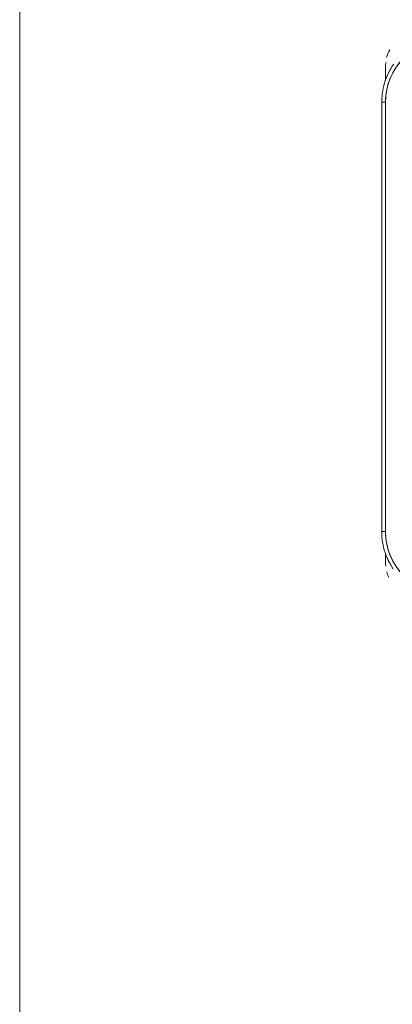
# Model space of a CAD drawing. Header units: metres. Extents: x 2.9 to 42.3, y -72.9 to -49.3.
# Tile 117 of 256: x 5.509 to 5.807, y -61.451 to -60.662. Entities that reach past the tile are written whole.
import ezdxf

# ---------------------------------------------------------------- set-up
doc = ezdxf.new("R2010")
doc.units = ezdxf.units.M
doc.layers.add('A-WALL', color=7, linetype='Continuous', lineweight=18)
doc.layers.add('I-FURN', color=7, linetype='Continuous', lineweight=18)

# ---------------------------------------------------------------- blocks, each defined once
blk = doc.blocks.new('Paredes 15 - Paredes 6-6874455-2PAV')
at = {"layer": 'A-WALL', "color": 253, "true_color": 0xaaaaaa}
blk.add_line((5.50867, -65.41448), (5.50867, -57.40408), dxfattribs=at)
blk = doc.blocks.new('ConjuntoParaAlunoTamanho6 - CJA06_ConjuntoParaAlunoTamanho6-V28-2PAV')
at = {"layer": 'I-FURN', "color": 253, "true_color": 0xaaaaaa}
for p, q in [((0.29687, 0.03797), (0.29687, 0.02961)), ((0.29687, 0.03299), (0.29687, 0.03797)), ((0.3, 0.01197), (0.297, 0.01197)), ((0.3, -0.33203), (0.3, 0.01197)), ((0.3, -0.33203), (0.3, 0.01197)), ((0.3, -0.33203), (0.297, -0.33203)), ((0.29687, -0.35394), (0.29687, -0.3492)), ((0.29687, -0.36203), (0.29687, -0.34961)), ((0.29687, -0.36203), (0.29687, -0.35705))]:
    blk.add_line(p, q, dxfattribs=at)
at = {"layer": 'I-FURN', "color": 253, "true_color": 0xaaaaaa, "flags": 128}
for points in [[(0.3, 0.01197), (0.29996, 0.01409), (0.29983, 0.0162), (0.29962, 0.01831), (0.29932, 0.02041), (0.29894, 0.0225), (0.29848, 0.02456), (0.29794, 0.02661), (0.29731, 0.02864), (0.2966, 0.03064), (0.29582, 0.03261), (0.29495, 0.03454), (0.29401, 0.03644), (0.29299, 0.0383), (0.2919, 0.04012), (0.29074, 0.04189)], [(0.29687, 0.03), (0.29687, 0.03057), (0.29687, 0.03112), (0.29687, 0.03166), (0.29687, 0.03218), (0.29687, 0.03268), (0.29687, 0.03317), (0.29687, 0.03363), (0.29687, 0.03407), (0.29687, 0.0345), (0.29687, 0.0349), (0.29687, 0.03528), (0.29687, 0.03563), (0.29687, 0.03596), (0.29687, 0.03627), (0.29687, 0.03656), (0.29687, 0.03682), (0.29687, 0.03705), (0.29687, 0.03726), (0.29687, 0.03744), (0.29687, 0.0376), (0.29687, 0.03772), (0.29687, 0.03783), (0.29687, 0.0379), (0.29687, 0.03795), (0.29687, 0.03797)], [(0.297, -0.33203), (0.297, -0.24603), (0.297, -0.16003), (0.297, -0.07403), (0.297, 0.01197)], [(0.297, 0.01197), (0.297, -0.07403), (0.297, -0.16003), (0.297, -0.24603), (0.297, -0.33203)], [(0.29042, -0.36243), (0.2916, -0.36067), (0.29271, -0.35886), (0.29374, -0.35701), (0.29471, -0.35512), (0.29559, -0.3532), (0.2964, -0.35124), (0.29713, -0.34925), (0.29777, -0.34723), (0.29834, -0.34519), (0.29883, -0.34312), (0.29923, -0.34104), (0.29955, -0.33895), (0.29978, -0.33684), (0.29993, -0.33472), (0.3, -0.33261), (0.3, -0.33203)], [(0.29687, -0.36203), (0.29687, -0.36201), (0.29687, -0.36197), (0.29687, -0.36191), (0.29687, -0.36181), (0.29687, -0.36169), (0.29687, -0.36154), (0.29687, -0.36137), (0.29687, -0.36117), (0.29687, -0.36094), (0.29687, -0.36069), (0.29687, -0.36041), (0.29687, -0.36011), (0.29687, -0.35978), (0.29687, -0.35943), (0.29687, -0.35906), (0.29687, -0.35866), (0.29687, -0.35825), (0.29687, -0.35781), (0.29687, -0.35735), (0.29687, -0.35687), (0.29687, -0.35638), (0.29687, -0.35586), (0.29687, -0.35533), (0.29687, -0.35478), (0.29687, -0.35421), (0.29687, -0.35363), (0.29687, -0.35304), (0.29687, -0.35244), (0.29687, -0.35182), (0.29687, -0.35119), (0.29687, -0.35055), (0.29687, -0.3499)]]:
    blk.add_lwpolyline(points, dxfattribs=at)
at = {"layer": 'I-FURN', "color": 253, "true_color": 0xaaaaaa}
for centre, radius, start, end in [((0.247, 0.01197), 0.05, 360, 90), ((0.247, 0.01197), 0.05, 0, 90), ((0.27387, 0.03797), 0.023, 15.73053, 27.68134), ((0.247, 0.01197), 0.053, 22.5, 32.69993), ((0.247, 0.01197), 0.053, 22.5, 32.69993), ((0.27387, 0.03797), 0.023, 360, 4.00915), ((0.247, -0.33203), 0.05, 270, 360), ((0.247, -0.33203), 0.05, 270, 0), ((0.247, -0.33203), 0.053, 327.30007, 337.5), ((0.247, -0.33203), 0.053, 327.30007, 337.5), ((0.27387, -0.36203), 0.023, 355.58784, 360), ((0.27387, -0.36203), 0.023, 328.70279, 345.53679)]:
    blk.add_arc(centre, radius, start, end, dxfattribs=at)
blk = doc.blocks.new('4 GRE - ESCOLA DE CINEMA E AUDIOVISUAL CINE REX R07_rvt-1-2PAV')
at = {"layer": 'A-WALL', "color": 253, "lineweight": 18, "true_color": 0xaaaaaa}
blk.add_blockref('Paredes 15 - Paredes 6-6874455-2PAV', (0, 0.00002), dxfattribs=at)
at = {"layer": 'I-FURN', "color": 253, "lineweight": 18, "true_color": 0xaaaaaa, "rotation": 180}
blk.add_blockref('ConjuntoParaAlunoTamanho6 - CJA06_ConjuntoParaAlunoTamanho6-V28-2PAV', (6.09829, -61.06045), dxfattribs=at)

msp = doc.modelspace()

# ---------------------------------------------------------------- block references
at = {"lineweight": 5}
msp.add_blockref('4 GRE - ESCOLA DE CINEMA E AUDIOVISUAL CINE REX R07_rvt-1-2PAV', (0, 0), dxfattribs=at)

doc.saveas('drawing.dxf')
